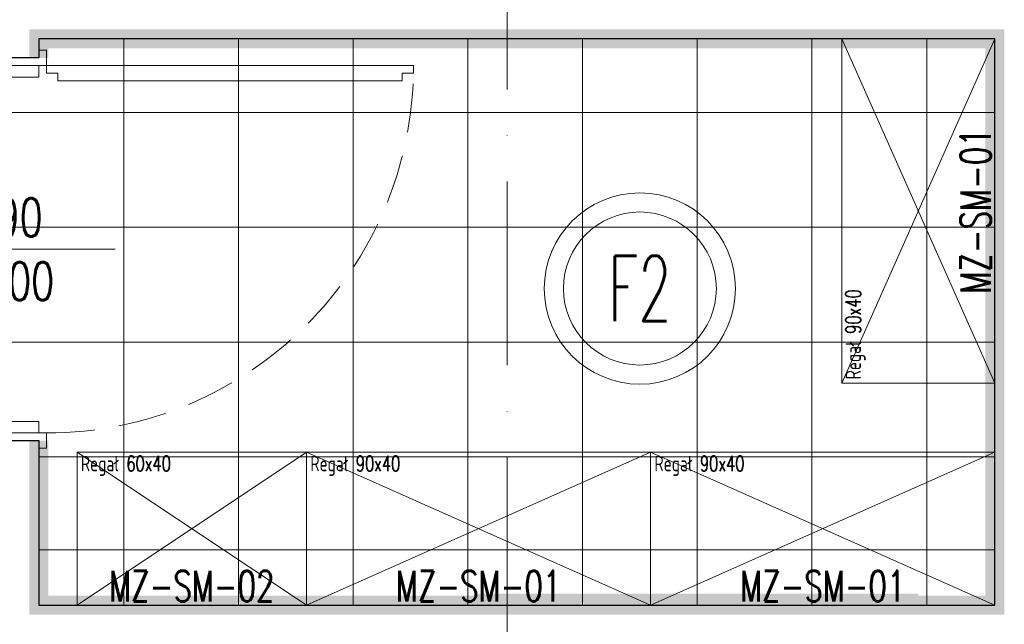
# Model space of a CAD drawing. Header units: millimetres. Extents: x -2074 to 12588, y -3630 to 101167.
# Tile 50 of 256: x 2562 to 2820, y -1483 to -1325. Entities that reach past the tile are written whole.
import ezdxf

# ---------------------------------------------------------------- set-up
doc = ezdxf.new("R2010")
doc.units = ezdxf.units.MM
for name, pattern in [('ACAD_ISO10W100', [18, 12, -3, 0, -3]), ('CONTINOUS', [0]), ('DASHED', [19.05, 12.7, -6.35])]:
    doc.linetypes.add(name, pattern=pattern)
for name, color, linetype, lineweight in [('SelinAr_BUD_drzwi okna', 7, 'Continuous', 18), ('SelinAr_BUD_drzwi okna znaczniki', 7, 'Continuous', 18), ('SelinAr_BUD_osie', 8, 'ACAD_ISO10W100', 18), ('SelinAr_BUD_posadzka', 7, 'Continuous', 20), ('SelinAr_BUD_posadzka cokoły', 5, 'Continuous', 18), ('SelinAr_BUD_posadzka okładziny ścienne', 5, 'Continuous', 20), ('SelinAr_BUD_ściany', 7, 'Continuous', 25), ('SelinAr_WYP_meble', 8, 'Continuous', 18)]:
    doc.layers.add(name, color=color, linetype=linetype, lineweight=lineweight)
doc.styles.add('JACEK_07', font='SIMPLEX.SHX', dxfattribs={"width": 0.7})
doc.styles.add('style1', font='romans.shx', dxfattribs={"width": 0.6})

# ---------------------------------------------------------------- blocks, each defined once
blk = doc.blocks.new('*U390')
at = {"ltscale": 4}
blk.add_line((0, 50), (0, -1730), dxfattribs=at)
blk = doc.blocks.new('*U445')
for p, q in [((0, 0), (60, -40)), ((60, 0), (0, -40))]:
    blk.add_line(p, q)
at = {"flags": 128}
blk.add_lwpolyline([(0, 0), (60, 0), (60, -40), (0, -40)], close=True, dxfattribs=at)
at = {"style": 'JACEK_07'}
for s, insert, char_height, width, attachment_point in [('Regał 60x40', (1, -1), 4, 41.1867, 1), ('MZ-SM-02', (30, -39), 8, 60, 8)]:
    blk.add_mtext(s, dxfattribs=dict(at, insert=insert, char_height=char_height, width=width, attachment_point=attachment_point))
blk = doc.blocks.new('*U383')
for p, q in [((0, 0), (90, -40)), ((90, 0), (0, -40)), ((180, 0), (90, -40)), ((90, 0), (180, -40))]:
    blk.add_line(p, q)
at = {"flags": 128}
for points in [[(0, 0), (90, 0), (90, -40), (0, -40)], [(90, 0), (180, 0), (180, -40), (90, -40)]]:
    blk.add_lwpolyline(points, close=True, dxfattribs=at)
at = {"style": 'JACEK_07'}
for s, insert, char_height, width, attachment_point in [('Regał 90x40', (1, -1), 4, 41.1867, 1), ('Regał 90x40', (91, -1), 4, 41.1867, 1), ('MZ-SM-01', (45, -39), 8, 90, 8), ('MZ-SM-01', (135, -39), 8, 90, 8)]:
    blk.add_mtext(s, dxfattribs=dict(at, insert=insert, char_height=char_height, width=width, attachment_point=attachment_point))
blk = doc.blocks.new('*U446')
blk.add_lwpolyline([(4, 7), (4, 10), (6, 10), (6, 100), (4, 100), (4, 103), (2, 103), (2, 7)], close=True)
for points in [[(-2, -5), (0, -5), (0, 5), (-2, 5), (-2, 7), (2, 7), (2, 5), (2, -7), (-2, -7), (-2, -5)], [(102, -5), (100, -5), (100, 5), (102, 5), (102, 7), (98, 7), (98, 5), (98, -7), (102, -7), (102, -5)], [(2, 5), (5, 5), (5, -5), (2, -5)], [(98, 5), (95, 5), (95, -5), (98, -5)]]:
    blk.add_lwpolyline(points)
at = {"linetype": 'DASHED'}
blk.add_arc((2, 7), 96, 360, 90, dxfattribs=at)
at = {"layer": 'SelinAr_BUD_drzwi okna znaczniki'}
blk.add_lwpolyline([(50, 25), (50, -25)], dxfattribs=at)
at = {"layer": 'SelinAr_BUD_drzwi okna znaczniki', "insert": (50, 0), "char_height": 10, "width": 10, "attachment_point": 5, "rotation": 90, "style": 'JACEK_07'}
blk.add_mtext('90\\P200', dxfattribs=at)
blk = doc.blocks.new('*U452')
for p, q in [((0, 0), (90, -40)), ((90, 0), (0, -40))]:
    blk.add_line(p, q)
at = {"flags": 128}
blk.add_lwpolyline([(0, 0), (90, 0), (90, -40), (0, -40)], close=True, dxfattribs=at)
at = {"style": 'JACEK_07'}
for s, insert, char_height, width, attachment_point in [('Regał 90x40', (1, -1), 4, 41.1867, 1), ('MZ-SM-01', (45, -39), 8, 90, 8)]:
    blk.add_mtext(s, dxfattribs=dict(at, insert=insert, char_height=char_height, width=width, attachment_point=attachment_point))
blk = doc.blocks.new('ewerwerwerwe')
at = {"layer": 'SelinAr_BUD_ściany'}
blk.add_lwpolyline([(2557.16, 1565.24), (2567.16, 1565.24), (2567.16, 1522.24), (2817.16, 1522.24), (2817.16, 1670.24), (2567.16, 1670.24), (2567.16, 1665.24), (2557.16, 1665.24)], dxfattribs=at)
at = {"layer": 'SelinAr_BUD_drzwi okna', "linetype": 'Continuous', "lineweight": 18, "rotation": 270}
blk.add_blockref('*U446', (2562.16, 1665.24), dxfattribs=at)
at = {"layer": 'SelinAr_BUD_osie'}
blk.add_blockref('*U390', (2689.66, 2159.74), dxfattribs=at)
at = {"layer": 'SelinAr_WYP_meble', "rotation": 90}
blk.add_blockref('*U452', (2777.16, 1580.24), dxfattribs=at)
at = {"layer": 'SelinAr_WYP_meble'}
for name, p in [('*U445', (2577.16, 1562.24)), ('*U383', (2637.16, 1562.24))]:
    blk.add_blockref(name, p, dxfattribs=at)

msp = doc.modelspace()

# ---------------------------------------------------------------- block references
msp.add_blockref('ewerwerwerwe', (0, -3000))

# ---------------------------------------------------------------- next in the draw order: linework, layer by layer
at = {"layer": 'SelinAr_BUD_posadzka'}
for points in [[(2557.157, -1434.759), (2567.157, -1434.759), (2567.157, -1477.759), (2817.157, -1477.759), (2817.157, -1329.759), (2567.157, -1329.759), (2567.157, -1334.759), (2557.157, -1334.759)], [(2589.354, -1329.759), (2589.354, -1477.759)], [(2619.354, -1329.759), (2619.354, -1477.759)], [(2649.354, -1329.759), (2649.354, -1477.759)], [(2679.354, -1329.759), (2679.354, -1477.759)], [(2709.354, -1329.759), (2709.354, -1477.759)], [(2739.354, -1329.759), (2739.354, -1477.759)], [(2769.354, -1329.759), (2769.354, -1477.759)], [(2799.354, -1329.759), (2799.354, -1477.759)], [(1953.957, -1349.009), (2817.157, -1349.009)], [(1953.957, -1379.009), (2817.157, -1379.009)], [(2382.157, -1409.009), (2817.157, -1409.009)], [(2567.157, -1439.009), (2817.157, -1439.009)], [(2817.157, -1463.259), (2567.157, -1463.259)]]:
    msp.add_lwpolyline(points, dxfattribs=at)
at = {"layer": 'SelinAr_BUD_posadzka cokoły', "linetype": 'CONTINOUS', "ltscale": 20, "const_width": 5}
msp.add_lwpolyline([(2567.157, -1334.759), (2567.157, -1329.759), (2817.157, -1329.759), (2817.157, -1477.759), (2567.157, -1477.759), (2567.157, -1434.759)], dxfattribs=at)
at = {"layer": 'SelinAr_BUD_posadzka okładziny ścienne', "color": 140, "linetype": 'CONTINOUS', "ltscale": 0.2, "const_width": 5}
msp.add_lwpolyline([(2681.157, -1477.259), (2797.157, -1477.259)], dxfattribs=at)
at = {"layer": 'SelinAr_BUD_posadzka okładziny ścienne'}
for radius in [25, 20]:
    msp.add_circle((2724.354, -1395.009), radius, dxfattribs=at)

# ---------------------------------------------------------------- next in the draw order: texts
at = {"layer": 'SelinAr_BUD_posadzka okładziny ścienne', "ltscale": 0.2, "insert": (2724.354, -1395.009), "char_height": 17, "width": 31.37962, "attachment_point": 5, "style": 'style1'}
msp.add_mtext('F2', dxfattribs=at)

doc.saveas('drawing.dxf')
